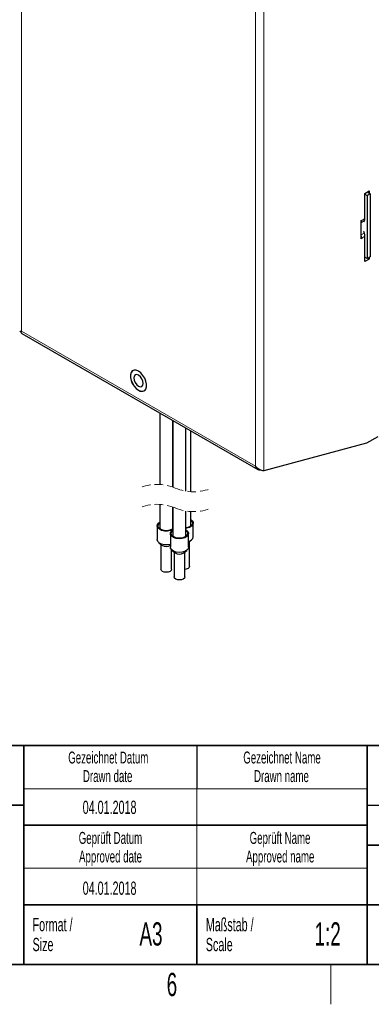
# Model space of a CAD drawing. Header units: millimetres. Extents: x 5 to 418, y 2 to 292.
# Tile 5 of 12: x 266 to 319, y 6 to 154. Entities that reach past the tile are written whole.
import ezdxf

# ---------------------------------------------------------------- set-up
doc = ezdxf.new("R2010")
doc.units = ezdxf.units.MM
doc.linetypes.add('HIDDEN', pattern=[1.905, 1.27, -0.635])
doc.layers.add('SLD-0', color=7, linetype='Continuous')
doc.styles.add('SLDTEXTSTYLE0', font='TXT', dxfattribs={"width": 0.605})

msp = doc.modelspace()

# ---------------------------------------------------------------- linework, layer by layer
at = {"color": 7, "linetype": 'Continuous', "lineweight": 18}
for p, q in [((265.9514, 202.7042), (265.9514, 107.4629)), ((302.4381, 86.3994), (302.4381, 183.0779)), ((301.1936, 87.118), (301.1936, 182.3593)), ((317.0894, 123.8266), (317.5395, 124.0864)), ((317.1601, 124.1511), (317.6551, 124.4368)), ((317.0894, 122.0065), (317.5395, 122.2664)), ((317.1601, 121.4968), (317.6551, 121.7825)), ((265.9514, 107.4629), (301.1936, 87.118))]:
    msp.add_line(p, q, dxfattribs=at)
at = {"color": 7, "linetype": 'Continuous', "lineweight": 25}
for p, q in [((317.6551, 128.2539), (318.3056, 128.6294)), ((317.6551, 124.4368), (317.6551, 128.2539)), ((317.6551, 128.1069), (317.9945, 127.9109)), ((318.447, 128.1722), (317.9945, 127.9109)), ((317.9945, 127.9109), (317.9945, 118.4391)), ((318.0793, 128.3844), (318.447, 128.1722)), ((318.3056, 128.6294), (318.3056, 128.2538)), ((318.447, 128.1722), (318.447, 118.7003)), ((317.0894, 124.1712), (317.1601, 124.212)), ((317.0894, 121.395), (317.0894, 124.1712)), ((317.1601, 124.212), (317.1601, 124.1511)), ((317.6551, 117.9655), (317.6551, 121.7825)), ((317.1601, 121.4358), (317.0894, 121.4766)), ((317.1601, 121.4358), (317.0894, 121.395)), ((317.1601, 121.4968), (317.1601, 121.4358)), ((317.9945, 118.4391), (317.6551, 118.635)), ((318.3056, 118.341), (317.6551, 117.9655)), ((318.447, 118.7003), (317.9945, 118.4391)), ((318.3056, 118.341), (318.0793, 118.4716)), ((318.3056, 118.6187), (318.3056, 118.341)), ((265.9993, 107.1376), (301.5102, 86.6375)), ((282.773, 101.5535), (282.7147, 101.5199)), ((284.4586, 98.4991), (284.5169, 98.5327)), ((286.7694, 95.1472), (286.7694, 84.3606)), ((288.7294, 83.966), (288.7294, 94.0157)), ((288.7535, 94.0018), (288.7535, 83.9574)), ((290.7135, 83.3631), (290.7135, 92.8703)), ((291.4397, 83.2832), (291.4397, 92.4511)), ((317.8814, 90.5787), (302.4381, 86.3994)), ((319.5786, 91.5585), (317.8814, 90.5787)), ((286.7694, 81.3606), (286.7694, 77.676)), ((288.7294, 77.676), (288.7294, 80.966)), ((288.7535, 80.9574), (288.7535, 76.5306)), ((290.7135, 76.5306), (290.7135, 80.3631)), ((291.4397, 78.0953), (291.4397, 80.2832)), ((286.3894, 78.1146), (286.3894, 76.0466)), ((288.7535, 77.6946), (288.6262, 77.6085)), ((288.7535, 77.5851), (288.7111, 77.5595)), ((288.7294, 78.659), (288.7535, 78.6442)), ((288.7294, 78.5532), (288.7535, 78.5347)), ((291.8197, 76.4659), (291.8197, 78.5339)), ((288.3735, 76.9692), (288.3735, 74.9012)), ((291.0935, 74.9012), (291.0935, 76.9692)), ((291.1038, 75.647), (291.5546, 76.0001)), ((291.2597, 72.0015), (291.2597, 75.7691)), ((286.6546, 75.5809), (287.1054, 75.2277)), ((286.9494, 75.3499), (286.9494, 71.5823)), ((288.5494, 71.5823), (288.5494, 74.5151)), ((288.6387, 74.4355), (289.0895, 74.0823)), ((290.3775, 74.0823), (290.8284, 74.4355)), ((291.1038, 75.647), (291.0935, 75.6391)), ((288.9335, 74.2045), (288.9335, 70.4369)), ((290.5335, 70.4369), (290.5335, 74.2045))]:
    msp.add_line(p, q, dxfattribs=at)
at = {"color": 7, "linetype": 'Continuous', "lineweight": 25, "flags": 128}
for points in [[(317.5395, 124.0864), (317.4312, 123.9412), (317.4288, 123.937)], [(317.4288, 122.5436), (317.4312, 122.5366), (317.5395, 122.2664)], [(283.2239, 98.8315), (283.5725, 98.5724), (283.9212, 98.429), (284.2415, 98.413), (284.5077, 98.5257), (284.6981, 98.7579), (284.7974, 99.0909), (284.7974, 99.4976), (284.6981, 99.9451), (284.5077, 100.3972), (284.2415, 100.8172), (283.9212, 101.1711), (283.5725, 101.4303), (283.2239, 101.5737), (282.9035, 101.5897), (282.6373, 101.477), (282.4469, 101.2447), (282.3477, 100.9118), (282.3477, 100.5051), (282.4469, 100.0575), (282.6373, 99.6055), (282.9035, 99.1854), (283.2239, 98.8315)], [(282.9116, 101.5909), (282.6547, 101.4801), (282.4649, 101.2486), (282.366, 100.9168), (282.366, 100.5115), (282.4649, 100.0655), (282.6547, 99.615), (282.92, 99.1964), (283.2392, 98.8437), (283.5867, 98.5855)], [(283.3161, 99.4113), (283.5867, 99.193), (283.8573, 99.0989), (284.0867, 99.1435), (284.24, 99.3199), (284.2938, 99.6013), (284.24, 99.9448), (284.0867, 100.2982), (283.8573, 100.6077), (283.5867, 100.826), (283.3161, 100.9201), (283.0867, 100.8755), (282.9334, 100.6991), (282.8796, 100.4177), (282.9334, 100.0742), (283.0867, 99.7208), (283.3161, 99.4113)], [(291.4397, 79.0782), (291.4975, 79.0413), (291.7267, 78.8193), (291.8186, 78.5663), (291.7632, 78.3098), (291.5666, 78.0777), (291.25, 77.8949), (290.8478, 77.7814), (290.7135, 77.7625)], [(291.4397, 78.9724), (291.4755, 78.9445), (291.6575, 78.7191), (291.695, 78.4715), (291.5836, 78.2313), (291.3366, 78.0277), (290.9838, 77.8851), (290.7135, 77.8332)], [(288.7111, 77.5595), (288.3467, 77.4093), (287.9177, 77.3355), (287.4703, 77.3462), (287.0533, 77.4402), (286.7116, 77.6072), (286.4825, 77.8292), (286.3906, 78.0822), (286.446, 78.3386), (286.6426, 78.5708), (286.7694, 78.659)], [(288.6262, 77.6085), (288.2735, 77.4659), (287.8575, 77.4015), (287.4285, 77.4232), (287.0382, 77.5282), (286.7337, 77.704), (286.5517, 77.9294), (286.5142, 78.177), (286.6256, 78.4171), (286.7694, 78.5532)], [(290.7135, 77.5136), (290.7713, 77.4766), (291.0005, 77.2546), (291.0924, 77.0017), (291.037, 76.7452), (290.8404, 76.513), (290.5238, 76.3303), (290.1216, 76.2168), (289.6773, 76.1848), (289.2392, 76.2378), (288.8546, 76.3701), (288.5652, 76.5673), (288.4025, 76.8081), (288.384, 77.0663), (288.5117, 77.3141), (288.7719, 77.5244)], [(290.7135, 77.4078), (290.7493, 77.3798), (290.9313, 77.1545), (290.9688, 76.9068), (290.8573, 76.6667), (290.6103, 76.4631), (290.2576, 76.3205), (289.8416, 76.2561), (289.4126, 76.2778), (289.0223, 76.3829), (288.7178, 76.5586), (288.5358, 76.784), (288.4982, 77.0316), (288.6097, 77.2718), (288.7535, 77.4078)], [(288.3735, 75.3491), (288.3467, 75.3413), (287.9177, 75.2676), (287.4703, 75.2782), (287.0533, 75.3722), (286.7116, 75.5392), (286.4825, 75.7612), (286.3906, 76.0142), (286.3894, 76.0466)], [(291.0935, 74.9012), (291.037, 74.6772), (290.8404, 74.445), (290.5238, 74.2623), (290.1216, 74.1488), (289.6773, 74.1168), (289.2392, 74.1698), (288.8546, 74.3021), (288.5652, 74.4994), (288.4025, 74.7401), (288.3735, 74.9012)], [(288.3151, 71.2557), (288.0556, 71.1556), (287.7494, 71.1205), (287.4433, 71.1556), (287.1838, 71.2557), (287.0103, 71.4056), (286.9494, 71.5823)], [(288.5494, 71.5823), (288.4885, 71.4056), (288.3151, 71.2557)], [(291.2597, 72.0015), (291.1989, 71.8248), (291.0254, 71.675), (290.7659, 71.5749), (290.5335, 71.5417)], [(290.5335, 70.4369), (290.4726, 70.2602), (290.2992, 70.1103), (290.0397, 70.0102), (289.7335, 69.9751), (289.4274, 70.0102), (289.1678, 70.1103), (288.9944, 70.2602), (288.9335, 70.4369)]]:
    msp.add_lwpolyline(points, dxfattribs=at)
at = {"color": 7, "linetype": 'Continuous', "lineweight": 25}
for centre, radius, start, end in [((316.6215, 124.1271), 0.5392, 330.21121, 2.551194), ((317.1561, 124.4071), 0.4999, 320.089591, 3.403837), ((316.0417, 121.4785), 1.1185, 0.936649, 20.503646), ((316.4603, 121.7529), 1.1951, 1.422877, 25.444842), ((284.0759, 99.1779), 0.7683, 230.455051, 314.934798), ((290.9404, 76.6582), 0.9001, 279.792272, 347.661618), ((287.7505, 76.1548), 1.1295, 235.170301, 303.477307), ((289.7335, 75.0021), 1.1229, 235.001299, 304.998701)]:
    msp.add_arc(centre, radius, start, end, dxfattribs=at)
at = {"color": 7, "linetype": 'HIDDEN', "lineweight": 18}
for centre, start, end in [((286.3495, 77.2097), 67.380135, 112.619865), ((291.8597, 90.4341), 247.380135, 292.619865), ((286.3495, 74.2097), 67.380135, 112.619865), ((291.8597, 87.4341), 247.380135, 292.619865)]:
    msp.add_arc(centre, 7.1632, start, end, dxfattribs=at)
at = {"color": 7, "linetype": 'Continuous', "lineweight": 25}
for points, knots in [([(265.9514, 107.4629), (265.8864, 107.4504), (265.8, 107.4339), (265.7168, 107.4572), (265.6962, 107.463)], [0, 0, 0, 0, 0.75241835, 1, 1, 1, 1]), ([(265.8018, 107.4628), (265.8079, 107.4618), (265.8324, 107.4577), (265.8808, 107.4501), (265.9219, 107.4383), (265.9451, 107.4316)], [0, 0, 0, 0, 0.12676614, 0.50705937, 1, 1, 1, 1]), ([(266.0047, 107.1459), (265.9818, 107.1637), (265.9156, 107.2156), (265.9255, 107.3472), (265.9441, 107.4303), (265.9514, 107.4629)], [0, 0, 0, 0, 0.24264833, 0.70375735, 1, 1, 1, 1]), ([(302.4381, 86.3994), (302.3401, 86.4203), (302.1199, 86.4672), (301.7876, 86.614), (301.455, 86.8234), (301.2787, 87.022), (301.1936, 87.118)], [0, 0, 0, 0, 0.20458964, 0.45935606, 0.73889142, 1, 1, 1, 1]), ([(301.1936, 87.118), (301.2196, 87.0284), (301.2694, 86.857), (301.4471, 86.6576), (301.677, 86.5526), (301.8366, 86.5644), (301.9131, 86.57)], [0, 0, 0, 0, 0.27586613, 0.52764027, 0.77357698, 1, 1, 1, 1])]:
    msp.add_open_spline(points, degree=3, knots=knots, dxfattribs=at)
at = {"layer": 'SLD-0', "lineweight": 35}
for p, q in [((225.6167, 45), (266.3305, 45)), ((266.3305, 12), (266.3305, 45)), ((266.3305, 45), (266.3305, 12)), ((318, 45), (266.3305, 45)), ((318, 45), (318, 12)), ((318, 45), (318, 40.1053)), ((318, 45), (408, 45)), ((318, 45), (318, 12)), ((225.6167, 36), (266.3305, 36)), ((266.3305, 33), (318, 33)), ((408, 30), (318, 30)), ((266.3305, 21), (318, 21)), ((292.3305, 21), (292.3305, 12)), ((318, 21), (390, 21)), ((26, 12), (408, 12)), ((225.6167, 12), (266.3305, 12)), ((266.3305, 12), (318, 12)), ((408, 12), (318, 12))]:
    msp.add_line(p, q, dxfattribs=at)
at = {"layer": 'SLD-0'}
for p, q in [((292.3305, 45), (292.3305, 38.5)), ((318, 36), (408, 36))]:
    msp.add_line(p, q, dxfattribs=at)
at = {"layer": 'SLD-0', "lineweight": 18}
for p, q in [((266.3305, 38.5), (318, 38.5)), ((292.3305, 38.5), (292.3305, 33)), ((292.3305, 33), (292.3305, 26.5)), ((266.3305, 26.5), (318, 26.5)), ((292.3305, 26.5), (292.3305, 21)), ((312.5, 6), (312.5, 12))]:
    msp.add_line(p, q, dxfattribs=at)

# ---------------------------------------------------------------- texts
at = {"layer": 'SLD-0', "style": 'SLDTEXTSTYLE0'}
for s, insert, char_height, attachment_point in [('Gezeichnet Datum', (279.0254, 44.1039), 1.8, 2), ('Gezeichnet Name', (305.1708, 44.1039), 1.8, 2), ('Drawn date', (278.9303, 41.3039), 1.8, 2), ('Drawn name', (305.0871, 41.3039), 1.8, 2), ('04.01.2018', (279.2203, 36.699), 2, 2), ('Geprüft Datum', (279.3494, 31.9851), 1.8, 2), ('Geprüft Name', (304.8762, 31.9851), 1.8, 2), ('Approved date', (279.362, 29.1851), 1.8, 2), ('Approved name', (304.9003, 29.1851), 1.8, 2), ('Keine Maße aus der Zeichnung', (227.1404, 26.0307), 2, 1), ('04.01.2018', (279.2203, 24.5049), 2, 2), ('Format /', (267.6251, 19.0116), 2, 1), ('A3', (285.4515, 18.3609), 3.5, 2), ('Maßstab /', (293.7029, 19.0116), 2, 1), ('1:2', (312.0464, 18.3609), 3.5, 2), ('Size', (267.6251, 16.0116), 2, 1), ('Scale', (293.7029, 16.0116), 2, 1), ('6', (288.6027, 10.743), 3.5, 2)]:
    msp.add_mtext(s, dxfattribs=dict(at, insert=insert, char_height=char_height, attachment_point=attachment_point))

doc.saveas('drawing.dxf')
